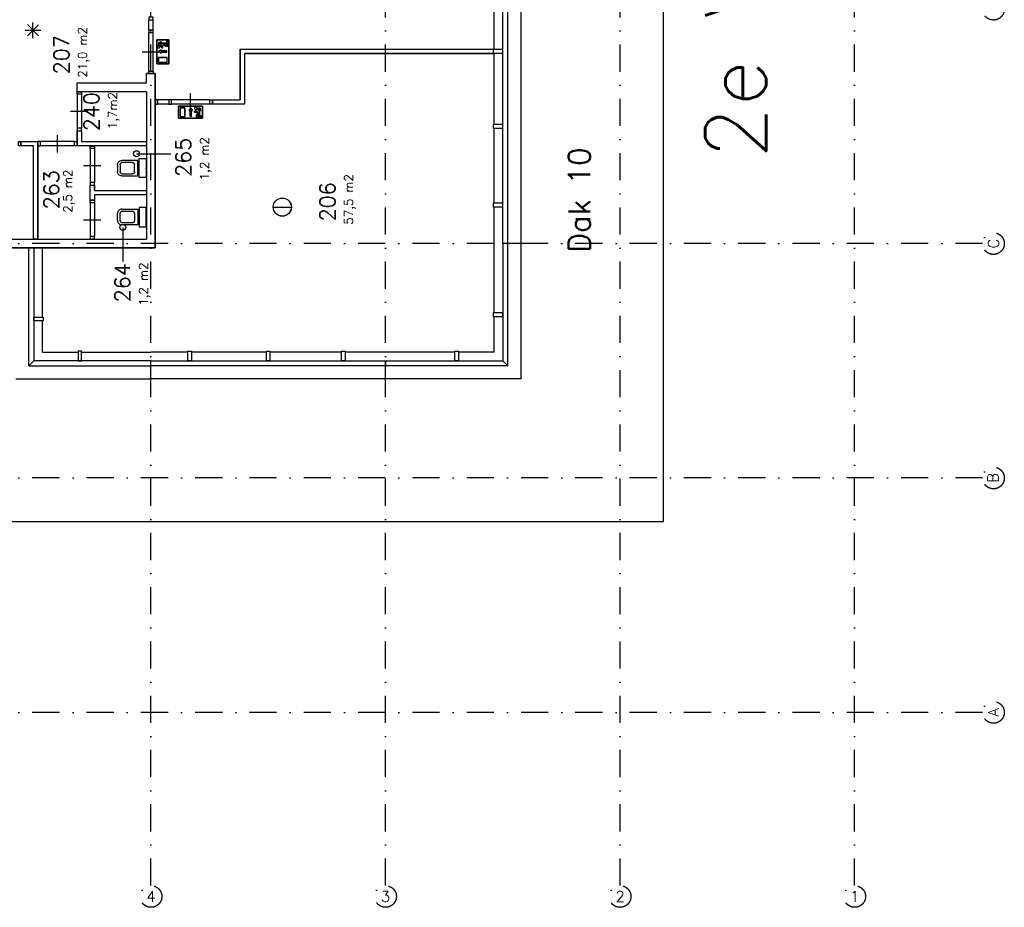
# Model space of a CAD drawing. Extents: x 36324 to 146208, y 143889 to 220609.
# Tile 12 of 21: x 123541 to 146208, y 143889 to 164339. Entities that reach past the tile are written whole.
import ezdxf
from ezdxf.enums import TextEntityAlignment as Align

# ---------------------------------------------------------------- set-up
doc = ezdxf.new("R2010")
doc.units = 0
doc.header["$LTSCALE"] = 100
doc.linetypes.add('B0302', pattern=[12.5, 6.25, -3.125, 0, -3.125])
doc.linetypes.add('B0804', pattern=[15, 10, -1, 1, -1, 1, -1])
for name, color, linetype in [('Bouwkundig', 253, 'CONTINUOUS'), ('Bouwkundig tekst', 252, 'CONTINUOUS'), ('Stramien', 252, 'B0302')]:
    doc.layers.add(name, color=color, linetype=linetype)
doc.layers.add('brandscheiding', color=40, linetype='B0804', lineweight=35)
doc.styles.add('bouwk tekst', font='romans.shx')
doc.styles.get("Standard").update_dxf_attribs({"font": 'romans.shx'})

msp = doc.modelspace()

# ---------------------------------------------------------------- linework, layer by layer
at = {"layer": 'Bouwkundig', "linetype": 'Continuous'}
for p, q in [((123972, 163969, 2600), (123717, 164224, 2600)), ((123717, 163969, 2600), (123971, 164223, 2600)), ((123845, 163915, 2600), (123845, 164277, 2600)), ((123664, 164096, 2600), (124024, 164096, 2600)), ((126699, 163875), (126976, 163875)), ((126745, 163815), (126805, 163830)), ((126745, 163754), (126745, 163815)), ((126768, 163797), (126805, 163806)), ((126768, 163770), (126836, 163801)), ((126768, 163797), (126768, 163770)), ((126781, 163723), (126814, 163723)), ((126804, 163746), (126851, 163767)), ((126804, 163746), (126837, 163746)), ((126805, 163806), (126805, 163830)), ((126814, 163690), (126814, 163723)), ((126837, 163690), (126814, 163690)), ((126836, 163801), (126925, 163801)), ((126837, 163690), (126837, 163746)), ((126851, 163767), (126902, 163727)), ((126948, 163778), (126874, 163778)), ((126874, 163778), (126910, 163750)), ((126902, 163727), (126971, 163727)), ((126971, 163750), (126910, 163750)), ((126925, 163801), (126925, 163866)), ((126925, 163866), (126948, 163866)), ((126948, 163866), (126948, 163778)), ((126971, 163727), (126971, 163750)), ((126976, 163875), (126976, 163320)), ((134443, 163660), (134443, 163560)), ((126736, 163468), (126939, 163468)), ((126736, 163357), (126736, 163468)), ((126742, 163606), (126798, 163643)), ((126798, 163569), (126742, 163606)), ((126798, 163643), (126798, 163620)), ((126927, 163620), (126798, 163620)), ((126927, 163592), (126798, 163592)), ((126798, 163592), (126798, 163569)), ((126939, 163357), (126939, 163468)), ((134443, 163560), (128720, 163560)), ((126699, 163320), (126976, 163320)), ((126736, 163357), (126939, 163357)), ((126461, 162680), (126461, 159280)), ((127197, 162345), (127197, 162068)), ((127234, 162308), (127345, 162308)), ((127234, 162308), (127234, 162105)), ((127345, 162308), (127345, 162105)), ((127446, 162247), (127483, 162302)), ((127483, 162302), (127520, 162247)), ((127631, 162299), (127692, 162299)), ((127692, 162299), (127707, 162239)), ((127752, 162345), (127752, 162068)), ((127234, 162105), (127345, 162105)), ((127469, 162247), (127446, 162247)), ((127469, 162117), (127469, 162247)), ((127520, 162247), (127497, 162247)), ((127497, 162117), (127497, 162247)), ((127567, 162230), (127599, 162230)), ((127567, 162207), (127567, 162230)), ((127567, 162207), (127622, 162207)), ((127599, 162263), (127599, 162230)), ((127644, 162193), (127604, 162142)), ((127604, 162142), (127604, 162073)), ((127604, 162073), (127627, 162073)), ((127622, 162240), (127622, 162207)), ((127622, 162240), (127644, 162193)), ((127655, 162170), (127627, 162134)), ((127627, 162073), (127627, 162134)), ((127674, 162276), (127647, 162276)), ((127647, 162276), (127678, 162208)), ((127655, 162096), (127655, 162170)), ((127743, 162096), (127655, 162096)), ((127674, 162276), (127683, 162239)), ((127678, 162208), (127678, 162119)), ((127678, 162119), (127743, 162119)), ((127683, 162239), (127707, 162239)), ((127743, 162119), (127743, 162096)), ((127752, 162068), (127197, 162068)), ((126231, 161250), (127017, 161250)), ((129378, 160020), (129797, 160020)), ((125915, 159553), (125915, 158768))]:
    msp.add_line(p, q, dxfattribs=at)
for points in [[(103963, 180466), (103963, 152780), (138363, 152780), (138363, 187180), (127177, 187180)], [(135077, 180780), (135077, 156066), (131963, 156066)], [(134663, 159180), (134663, 180780)], [(134777, 159180), (134777, 180780)], [(134463, 163650), (134463, 165430)], [(126511, 164100), (126511, 164336)], [(126611, 164100), (126611, 164336)], [(126511, 163155), (126511, 164040)], [(126611, 163155), (126611, 164040)], [(126725, 163698), (126726, 163697), (126727, 163697), (126728, 163696), (126730, 163695), (126731, 163694), (126732, 163693), (126733, 163693), (126734, 163692), (126736, 163692), (126737, 163691), (126738, 163691), (126740, 163691), (126741, 163691), (126742, 163690), (126744, 163690), (126745, 163690), (126746, 163690), (126748, 163690), (126749, 163691), (126750, 163691), (126752, 163691), (126753, 163691), (126754, 163692), (126756, 163692), (126757, 163693), (126758, 163693), (126759, 163694), (126760, 163695), (126761, 163696), (126763, 163697), (126764, 163697), (126765, 163698), (126765, 163699), (126766, 163700), (126767, 163701), (126768, 163703), (126769, 163704), (126769, 163705), (126770, 163706), (126771, 163707), (126771, 163709), (126771, 163710), (126772, 163711), (126772, 163713), (126772, 163714), (126773, 163715), (126773, 163717), (126773, 163718), (126773, 163719), (126773, 163721), (126772, 163722), (126772, 163723), (126772, 163725), (126771, 163726), (126771, 163727), (126771, 163729), (126770, 163730), (126769, 163731), (126769, 163732), (126768, 163733), (126767, 163734), (126766, 163736), (126765, 163737), (126765, 163738), (126764, 163739), (126763, 163739), (126761, 163740), (126760, 163741), (126759, 163742), (126758, 163742), (126757, 163743), (126756, 163744), (126754, 163744), (126753, 163745), (126752, 163745), (126750, 163745), (126749, 163745), (126748, 163746), (126746, 163746), (126745, 163746), (126744, 163746), (126742, 163746), (126741, 163745), (126740, 163745), (126738, 163745), (126737, 163745), (126736, 163744), (126734, 163744), (126733, 163743), (126732, 163742), (126731, 163742), (126730, 163741), (126728, 163740), (126727, 163739), (126726, 163739), (126725, 163738), (126724, 163737), (126723, 163736), (126723, 163734), (126722, 163733), (126721, 163732), (126720, 163731), (126720, 163730), (126719, 163729), (126719, 163727), (126718, 163726), (126718, 163725), (126718, 163723), (126717, 163722), (126717, 163721), (126717, 163719), (126717, 163718), (126717, 163717), (126717, 163715), (126717, 163714), (126718, 163713), (126718, 163711), (126718, 163710), (126719, 163709), (126719, 163707), (126720, 163706), (126720, 163705), (126721, 163704), (126722, 163703), (126723, 163701), (126723, 163700), (126724, 163699), (126725, 163698)], [(126741, 163745), (126736, 163744), (126731, 163742), (126727, 163739), (126725, 163737), (126722, 163733), (126720, 163729), (126718, 163724), (126717, 163716), (126718, 163710), (126720, 163706), (126721, 163704), (126723, 163701), (126725, 163699), (126728, 163696), (126732, 163694), (126736, 163692), (126742, 163690), (126746, 163690), (126749, 163691), (126755, 163692), (126758, 163694), (126763, 163697), (126767, 163701), (126769, 163704), (126771, 163708), (126772, 163713), (126773, 163719), (126772, 163725), (126770, 163730), (126768, 163733), (126766, 163736), (126762, 163739), (126759, 163742), (126755, 163744), (126751, 163745), (126748, 163746), (126744, 163746), (126741, 163745)], [(126948, 163866), (126925, 163866), (126925, 163801), (126836, 163801), (126768, 163770), (126768, 163797), (126805, 163806), (126805, 163830), (126745, 163815), (126745, 163754), (126751, 163754), (126753, 163753), (126756, 163752), (126759, 163751), (126762, 163750), (126765, 163748), (126767, 163747), (126769, 163745), (126771, 163743), (126773, 163740), (126775, 163738), (126777, 163735), (126778, 163732), (126780, 163727), (126780, 163725), (126781, 163723), (126814, 163723), (126814, 163690), (126837, 163690), (126837, 163746), (126804, 163746), (126851, 163767), (126902, 163727), (126971, 163727), (126971, 163750), (126910, 163750), (126874, 163778), (126948, 163778), (126948, 163866)], [(126745, 163754), (126745, 163754), (126746, 163754), (126746, 163754), (126747, 163754), (126747, 163754), (126747, 163754), (126748, 163754), (126748, 163754), (126749, 163754), (126749, 163754), (126749, 163754), (126750, 163754), (126750, 163754), (126751, 163754), (126751, 163754), (126751, 163753), (126752, 163753), (126752, 163753), (126753, 163753), (126753, 163753), (126753, 163753), (126754, 163753), (126754, 163753), (126755, 163753), (126755, 163753), (126755, 163753), (126756, 163752), (126756, 163752), (126757, 163752), (126757, 163752), (126757, 163752), (126758, 163752), (126758, 163752), (126758, 163751), (126759, 163751), (126759, 163751), (126760, 163751), (126760, 163751), (126760, 163751), (126761, 163750), (126761, 163750), (126761, 163750), (126762, 163750), (126762, 163750), (126762, 163750), (126763, 163749), (126763, 163749), (126764, 163749), (126764, 163749), (126764, 163748), (126765, 163748), (126765, 163748), (126765, 163748), (126766, 163748), (126766, 163747), (126766, 163747), (126767, 163747), (126767, 163747), (126767, 163746), (126768, 163746), (126768, 163746), (126768, 163746), (126768, 163745), (126769, 163745), (126769, 163745), (126769, 163745), (126770, 163744), (126770, 163744), (126770, 163744), (126771, 163743), (126771, 163743), (126771, 163743), (126771, 163743), (126772, 163742), (126772, 163742), (126772, 163742), (126772, 163741), (126773, 163741), (126773, 163741), (126773, 163740), (126773, 163740), (126774, 163740), (126774, 163739), (126774, 163739), (126774, 163739), (126775, 163738), (126775, 163738), (126775, 163738), (126775, 163737), (126776, 163737), (126776, 163737), (126776, 163736), (126776, 163736), (126776, 163736), (126777, 163735), (126777, 163735), (126777, 163735), (126777, 163734), (126777, 163734), (126778, 163733), (126778, 163733), (126778, 163733), (126778, 163732), (126778, 163732), (126778, 163732), (126779, 163731), (126779, 163731), (126779, 163730), (126779, 163730), (126779, 163730), (126779, 163729), (126779, 163729), (126779, 163729), (126780, 163728), (126780, 163728), (126780, 163727), (126780, 163727), (126780, 163727), (126780, 163726), (126780, 163726), (126780, 163725), (126780, 163725), (126780, 163725), (126780, 163724), (126781, 163724), (126781, 163723), (126781, 163723), (126781, 163723)], [(128620, 163660), (134443, 163660)], [(128620, 163660), (128620, 162495)], [(128620, 162495), (128620, 163660)], [(126361, 163598), (126561, 163598), (126761, 163598)], [(126939, 163468), (126736, 163468), (126736, 163357), (126939, 163357), (126939, 163468)], [(126927, 163592), (126927, 163620), (126798, 163620), (126798, 163643), (126742, 163606), (126798, 163569), (126798, 163592), (126927, 163592)], [(128720, 163560), (134443, 163560)], [(128720, 163560), (128720, 162395)], [(128720, 163560), (128720, 162395)], [(134463, 161920), (134463, 163570)], [(126461, 162880), (126461, 163095)], [(126461, 162880), (126461, 163095)], [(126661, 163095), (126461, 163095)], [(126461, 163095), (126661, 163095)], [(126661, 162880), (126661, 163095)], [(126661, 163095), (126661, 162780)], [(120713, 159080), (126661, 159080), (126661, 162880)], [(124861, 162880), (126461, 162880)], [(124861, 162680), (124861, 162880)], [(124861, 162680), (124861, 162875)], [(126661, 162780), (126661, 159080)], [(124861, 162680), (124961, 162680)], [(126461, 162680), (124861, 162680)], [(124861, 162619), (124861, 161840)], [(124961, 162619), (124961, 161840)], [(127474, 162245), (127474, 162445), (127474, 162645)], [(126972, 162495), (126724, 162495)], [(126972, 162395), (126724, 162395)], [(127942, 162395), (127012, 162395)], [(127917, 162495), (127032, 162495)], [(127917, 162395), (127032, 162395)], [(127345, 162105), (127345, 162308), (127234, 162308), (127234, 162105), (127345, 162105)], [(127469, 162117), (127497, 162117), (127497, 162247), (127520, 162247), (127483, 162302), (127446, 162247), (127469, 162247), (127469, 162117)], [(127622, 162303), (127621, 162308), (127619, 162313), (127616, 162317), (127614, 162319), (127610, 162322), (127606, 162324), (127600, 162326), (127593, 162327), (127587, 162326), (127583, 162324), (127581, 162323), (127578, 162321), (127576, 162319), (127573, 162316), (127570, 162313), (127568, 162308), (127567, 162302), (127567, 162298), (127567, 162295), (127569, 162289), (127570, 162286), (127573, 162281), (127578, 162277), (127581, 162275), (127585, 162273), (127589, 162272), (127596, 162271), (127602, 162272), (127606, 162274), (127610, 162276), (127613, 162278), (127616, 162282), (127619, 162286), (127620, 162289), (127622, 162293), (127622, 162296), (127622, 162300), (127622, 162303)], [(127575, 162319), (127574, 162318), (127573, 162317), (127572, 162316), (127572, 162315), (127571, 162313), (127570, 162312), (127570, 162311), (127569, 162310), (127569, 162308), (127568, 162307), (127568, 162306), (127567, 162305), (127567, 162303), (127567, 162302), (127567, 162300), (127567, 162299), (127567, 162298), (127567, 162296), (127567, 162295), (127567, 162294), (127568, 162292), (127568, 162291), (127569, 162290), (127569, 162289), (127570, 162287), (127570, 162286), (127571, 162285), (127572, 162284), (127572, 162283), (127573, 162282), (127574, 162280), (127575, 162280), (127576, 162279), (127577, 162278), (127578, 162277), (127579, 162276), (127580, 162275), (127582, 162275), (127583, 162274), (127584, 162273), (127585, 162273), (127587, 162273), (127588, 162272), (127589, 162272), (127591, 162272), (127592, 162272), (127593, 162271), (127595, 162271), (127596, 162271), (127597, 162272), (127599, 162272), (127600, 162272), (127601, 162272), (127603, 162273), (127604, 162273), (127605, 162273), (127607, 162274), (127608, 162275), (127609, 162275), (127610, 162276), (127611, 162277), (127612, 162278), (127613, 162279), (127614, 162280), (127615, 162280), (127616, 162282), (127617, 162283), (127618, 162284), (127618, 162285), (127619, 162286), (127620, 162287), (127620, 162289), (127621, 162290), (127621, 162291), (127622, 162292), (127622, 162294), (127622, 162295), (127622, 162296), (127622, 162298), (127622, 162299), (127622, 162300), (127622, 162302), (127622, 162303), (127622, 162305), (127622, 162306), (127621, 162307), (127621, 162308), (127620, 162310), (127620, 162311), (127619, 162312), (127618, 162313), (127618, 162315), (127617, 162316), (127616, 162317), (127615, 162318), (127614, 162319), (127613, 162320), (127612, 162321), (127611, 162321), (127610, 162322), (127609, 162323), (127608, 162324), (127607, 162324), (127605, 162325), (127604, 162325), (127603, 162326), (127601, 162326), (127600, 162326), (127599, 162327), (127597, 162327), (127596, 162327), (127595, 162327), (127593, 162327), (127592, 162327), (127591, 162327), (127589, 162326), (127588, 162326), (127587, 162326), (127585, 162325), (127584, 162325), (127583, 162324), (127582, 162324), (127580, 162323), (127579, 162322), (127578, 162321), (127577, 162321), (127576, 162320), (127575, 162319)], [(127743, 162096), (127743, 162119), (127678, 162119), (127678, 162208), (127647, 162276), (127674, 162276), (127683, 162239), (127707, 162239), (127692, 162299), (127631, 162299), (127630, 162293), (127630, 162291), (127629, 162288), (127628, 162286), (127627, 162282), (127625, 162279), (127624, 162277), (127622, 162275), (127620, 162273), (127617, 162271), (127614, 162269), (127611, 162267), (127608, 162266), (127604, 162264), (127601, 162264), (127599, 162263), (127599, 162230), (127567, 162230), (127567, 162207), (127622, 162207), (127622, 162240), (127644, 162193), (127604, 162142), (127604, 162073), (127627, 162073), (127627, 162134), (127655, 162170), (127655, 162096), (127743, 162096)], [(127631, 162299), (127631, 162299), (127631, 162298), (127631, 162298), (127631, 162297), (127631, 162297), (127631, 162297), (127631, 162296), (127631, 162296), (127631, 162295), (127631, 162295), (127631, 162295), (127630, 162294), (127630, 162294), (127630, 162293), (127630, 162293), (127630, 162293), (127630, 162292), (127630, 162292), (127630, 162291), (127630, 162291), (127630, 162291), (127630, 162290), (127630, 162290), (127629, 162289), (127629, 162289), (127629, 162289), (127629, 162288), (127629, 162288), (127629, 162288), (127629, 162287), (127629, 162287), (127628, 162286), (127628, 162286), (127628, 162286), (127628, 162285), (127628, 162285), (127628, 162285), (127628, 162284), (127627, 162284), (127627, 162283), (127627, 162283), (127627, 162283), (127627, 162282), (127626, 162282), (127626, 162282), (127626, 162281), (127626, 162281), (127626, 162281), (127625, 162280), (127625, 162280), (127625, 162279), (127625, 162279), (127625, 162279), (127624, 162278), (127624, 162278), (127624, 162278), (127624, 162277), (127623, 162277), (127623, 162277), (127623, 162277), (127623, 162276), (127622, 162276), (127622, 162276), (127622, 162275), (127622, 162275), (127621, 162275), (127621, 162274), (127621, 162274), (127620, 162274), (127620, 162273), (127620, 162273), (127620, 162273), (127619, 162273), (127619, 162272), (127619, 162272), (127618, 162272), (127618, 162272), (127618, 162271), (127617, 162271), (127617, 162271), (127617, 162271), (127616, 162270), (127616, 162270), (127616, 162270), (127615, 162270), (127615, 162269), (127615, 162269), (127614, 162269), (127614, 162269), (127614, 162268), (127613, 162268), (127613, 162268), (127613, 162268), (127612, 162268), (127612, 162267), (127612, 162267), (127611, 162267), (127611, 162267), (127611, 162267), (127610, 162267), (127610, 162266), (127609, 162266), (127609, 162266), (127609, 162266), (127608, 162266), (127608, 162266), (127608, 162265), (127607, 162265), (127607, 162265), (127606, 162265), (127606, 162265), (127606, 162265), (127605, 162265), (127605, 162264), (127604, 162264), (127604, 162264), (127604, 162264), (127603, 162264), (127603, 162264), (127603, 162264), (127602, 162264), (127602, 162264), (127601, 162264), (127601, 162264), (127601, 162263), (127600, 162263), (127600, 162263), (127599, 162263)], [(127977, 162495), (128620, 162495)], [(127977, 162395), (127977, 162495)], [(128720, 162395), (127977, 162395)], [(124711, 162230), (124911, 162230), (125111, 162230)], [(124411, 161279), (124411, 161479), (124411, 161679)], [(124861, 161780), (124861, 161529)], [(124861, 161780), (124961, 161780)], [(124861, 161529), (124861, 161780)], [(124861, 161780), (124961, 161780)], [(124961, 161780), (124961, 161529)], [(124961, 161780), (124961, 161529)], [(134463, 160110), (134463, 161840)], [(123571, 161429), (123571, 161529)], [(123571, 161529), (123961, 161529)], [(123861, 161429), (123571, 161429)], [(123861, 159280), (123861, 161429)], [(123961, 161529), (123961, 159280)], [(123961, 161430), (123961, 161529)], [(123961, 159280), (123961, 161430)], [(124801, 161529), (124021, 161529)], [(124801, 161429), (124021, 161429)], [(124861, 161429), (124861, 161529)], [(125161, 161429), (124861, 161429)], [(126461, 161429), (124861, 161429)], [(124961, 161529), (126461, 161529)], [(125161, 161429), (125261, 161429)], [(126461, 161429), (125261, 161429)], [(125161, 161368), (125161, 160589)], [(125261, 161368), (125261, 160589)], [(125011, 160979), (125211, 160979), (125411, 160979)], [(125794, 160996), (125794, 160838)], [(125851, 160999), (125851, 160835)], [(126264, 160738), (126264, 161096), (125894, 161096)], [(126137, 161049), (125901, 161049)], [(126187, 160835), (126187, 160999)], [(125894, 160738), (126264, 160738)], [(125901, 160785), (126137, 160785)], [(126441, 160917), (126461, 160917)], [(125161, 160180), (125161, 160529)], [(125161, 160355), (125161, 160529)], [(125161, 160529), (125261, 160529)], [(125161, 160529), (125261, 160529)], [(125261, 160405), (125261, 160529)], [(125261, 160529), (125261, 160405)], [(125161, 160180), (125161, 160355)], [(125261, 160405), (126461, 160405)], [(125261, 160305), (125261, 160180)], [(126461, 160305), (125261, 160305)], [(125261, 160180), (125161, 160180)], [(125161, 160120), (125161, 159341)], [(125261, 160120), (125261, 159341)], [(134463, 157582), (134463, 160030)], [(125794, 159714), (125794, 159872)], [(125851, 159711), (125851, 159875)], [(125894, 159972), (126264, 159972)], [(126264, 159972), (126264, 159614), (125894, 159614)], [(125901, 159925), (126137, 159925)], [(126187, 159875), (126187, 159711)], [(125011, 159731), (125211, 159731), (125411, 159731)], [(126137, 159661), (125901, 159661)], [(126441, 159793), (126461, 159793)], [(120813, 159280), (126461, 159280)], [(123961, 159280), (123861, 159280)], [(123961, 159280), (123861, 159280)], [(125261, 159280), (125161, 159280)], [(134777, 159180), (134663, 159180)], [(135077, 159180), (134777, 159180)], [(126661, 159080), (120713, 159080)], [(124063, 157482), (124063, 159080)], [(124063, 156680), (124063, 157402)], [(134463, 156680), (134463, 157502)], [(124063, 156680), (124885, 156680)], [(124965, 156680), (126563, 156680)], [(127413, 156680), (126563, 156680)], [(129223, 156680), (127493, 156680)], [(130953, 156680), (129303, 156680)], [(131963, 156680), (131033, 156680)], [(133561, 156680), (131963, 156680)], [(134463, 156680), (133641, 156680)], [(126563, 156480), (131963, 156480)], [(126563, 156366), (126563, 156480)], [(131963, 156480), (131963, 156366)], [(131963, 156366), (126563, 156366)], [(126563, 156066), (126563, 156366)], [(131963, 156066), (131963, 156366)], [(123449, 156066), (126563, 156066)], [(131963, 156066), (126563, 156066)]]:
    msp.add_lwpolyline(points, dxfattribs=at)
for points in [[(126511, 164395), (126511, 164336), (126611, 164336), (126611, 164395)], [(126511, 164100), (126511, 164040), (126611, 164040), (126611, 164100)], [(126745, 163754), (126752, 163753), (126762, 163750), (126767, 163747), (126771, 163743), (126776, 163737), (126779, 163730), (126780, 163726), (126781, 163723), (126814, 163723), (126814, 163690), (126837, 163690), (126837, 163746), (126804, 163746), (126851, 163767), (126902, 163727), (126971, 163727), (126971, 163750), (126910, 163750), (126874, 163778), (126948, 163778), (126948, 163866), (126925, 163866), (126925, 163801), (126836, 163801), (126768, 163770), (126768, 163797), (126805, 163806), (126805, 163830), (126745, 163815)], [(134663, 163570), (134663, 163650), (134443, 163650), (134443, 163570)], [(126511, 163095), (126511, 163155), (126611, 163155), (126611, 163095)], [(124961, 162679), (124961, 162619), (124861, 162619), (124861, 162679)], [(126664, 162395), (126724, 162395), (126724, 162495), (126664, 162495)], [(126972, 162395), (127032, 162395), (127032, 162495), (126972, 162495)], [(127631, 162299), (127630, 162292), (127627, 162282), (127623, 162277), (127620, 162273), (127614, 162268), (127607, 162265), (127602, 162264), (127599, 162263), (127599, 162230), (127567, 162230), (127567, 162207), (127622, 162207), (127622, 162240), (127644, 162193), (127604, 162142), (127604, 162073), (127627, 162073), (127627, 162134), (127655, 162170), (127655, 162096), (127743, 162096), (127743, 162119), (127678, 162119), (127678, 162208), (127647, 162276), (127674, 162276), (127683, 162239), (127707, 162239), (127692, 162299)], [(127977, 162395), (127917, 162395), (127917, 162495), (127977, 162495)], [(134663, 161840), (134663, 161920), (134443, 161920), (134443, 161840)], [(124961, 161780), (124961, 161840), (124861, 161840), (124861, 161780)], [(123571, 161429), (123511, 161429), (123511, 161529), (123571, 161529)], [(123961, 161429), (124021, 161429), (124021, 161529), (123961, 161529)], [(124861, 161429), (124801, 161429), (124801, 161529), (124861, 161529)], [(125261, 161428), (125261, 161368), (125161, 161368), (125161, 161428)], [(126289, 160699), (126289, 161143), (126454, 161143), (126454, 160699)], [(125261, 160529), (125261, 160589), (125161, 160589), (125161, 160529)], [(125261, 160180), (125261, 160120), (125161, 160120), (125161, 160180)], [(134663, 160030), (134663, 160110), (134443, 160110), (134443, 160030)], [(126289, 160011), (126289, 159567), (126454, 159567), (126454, 160011)], [(125261, 159281), (125261, 159341), (125161, 159341), (125161, 159281)], [(134777, 156366), (134777, 159180), (134663, 159180), (134663, 156480)], [(123749, 156366), (123749, 159080), (123863, 159080), (123863, 156480)], [(134663, 157502), (134663, 157582), (134443, 157582), (134443, 157502)], [(123863, 157402), (123863, 157482), (124083, 157482), (124083, 157402)], [(124885, 156480), (124965, 156480), (124965, 156700), (124885, 156700)], [(127493, 156480), (127413, 156480), (127413, 156700), (127493, 156700)], [(129303, 156480), (129223, 156480), (129223, 156700), (129303, 156700)], [(131033, 156480), (130953, 156480), (130953, 156700), (131033, 156700)], [(133641, 156480), (133561, 156480), (133561, 156700), (133641, 156700)], [(123749, 156366), (126563, 156366), (126563, 156480), (123863, 156480)], [(134777, 156366), (131963, 156366), (131963, 156480), (134663, 156480)]]:
    msp.add_lwpolyline(points, close=True, dxfattribs=at)
for points in [[(125794, 160996, -0.414214), (125894, 161096)], [(125851, 160999, -0.414214), (125901, 161049)], [(126137, 161049, -0.414213), (126187, 160999)], [(125894, 160738, -0.414214), (125794, 160838)], [(125901, 160785, -0.414214), (125851, 160835)], [(126187, 160835, -0.414214), (126137, 160785)], [(125894, 159972, 0.414214), (125794, 159872)], [(125901, 159925, 0.414214), (125851, 159875)], [(126187, 159875, 0.414214), (126137, 159925)], [(125794, 159714, 0.414214), (125894, 159614)], [(125851, 159711, 0.414214), (125901, 159661)], [(126137, 159661, 0.414213), (126187, 159711)]]:
    msp.add_lwpolyline(points, format="xyb", dxfattribs=at)
for centre, radius in [((126231, 161250), 68.8), ((129587, 160020), 209), ((129587, 160020), 208), ((125915, 159553), 68.8)]:
    msp.add_circle(centre, radius, dxfattribs=at)
at = {"layer": 'brandscheiding'}
for p, q in [((126699, 163875), (126699, 163320)), ((127752, 162345), (127197, 162345))]:
    msp.add_line(p, q, dxfattribs=at)
for points in [[(126976, 163875), (126699, 163875), (126699, 163320), (126976, 163320), (126976, 163875)], [(127752, 162068), (127752, 162345), (127197, 162345), (127197, 162068), (127752, 162068)]]:
    msp.add_lwpolyline(points, dxfattribs=at)
at = {"layer": 'Stramien'}
for p, q in [((126563, 144389), (126563, 220481)), ((131963, 144389), (131963, 220481)), ((137363, 144389), (137363, 188947)), ((142763, 144389), (142763, 188947)), ((145708, 159180), (36324, 159180)), ((145708, 153780), (102012, 153780)), ((145708, 148380), (118607, 148380))]:
    msp.add_line(p, q, dxfattribs=at)
for centre in [(145958, 164580), (145958, 159180), (145958, 153780), (145958, 148380), (126563, 144139), (131963, 144139), (137363, 144139), (142763, 144139)]:
    msp.add_circle(centre, 250, dxfattribs=at)

# ---------------------------------------------------------------- texts
at = {"layer": 'Bouwkundig tekst', "linetype": 'Continuous'}
for s, height, p in [('2e VERDIEPING', 1400, (140724, 161134)), ('207', 350, (124677, 163080)), ('240', 350, (125368, 161770)), ('265', 350, (127484, 160716)), ('Dak 10', 500, (136674, 158975)), ('263', 350, (124445, 159968)), ('206', 350, (130803, 159693)), ('264', 350, (126080, 157828))]:
    msp.add_text(s, height=height, rotation=90, dxfattribs=at).set_placement(p)
at = {"layer": 'Bouwkundig tekst', "linetype": 'Continuous', "char_height": 200, "width": 1805, "attachment_point": 1, "rotation": 90, "style": 'bouwk tekst'}
for s, insert in [('21,0 m2', (124887, 163002)), ('1,7m2', (125578, 161814)), ('1,2 m2', (127694, 160638)), ('2,5 m2', (124547, 159890)), ('57,5 m2', (131013, 159615)), ('1,2 m2', (126290, 157750))]:
    msp.add_mtext(s, dxfattribs=dict(at, insert=insert))
at = {"layer": 'Stramien', "style": 'bouwk tekst'}
for s, p in [('C', (145958, 159180)), ('B', (145946, 153781)), ('A', (145958, 148381))]:
    msp.add_text(s, height=250, rotation=90, dxfattribs=at).set_placement(p, align=Align.MIDDLE)
for s, p in [('4', (126563, 144139)), ('3', (131963, 144139)), ('2', (137363, 144139)), ('1', (142763, 144139))]:
    msp.add_text(s, height=250, dxfattribs=at).set_placement(p, align=Align.MIDDLE)

doc.saveas('drawing.dxf')
